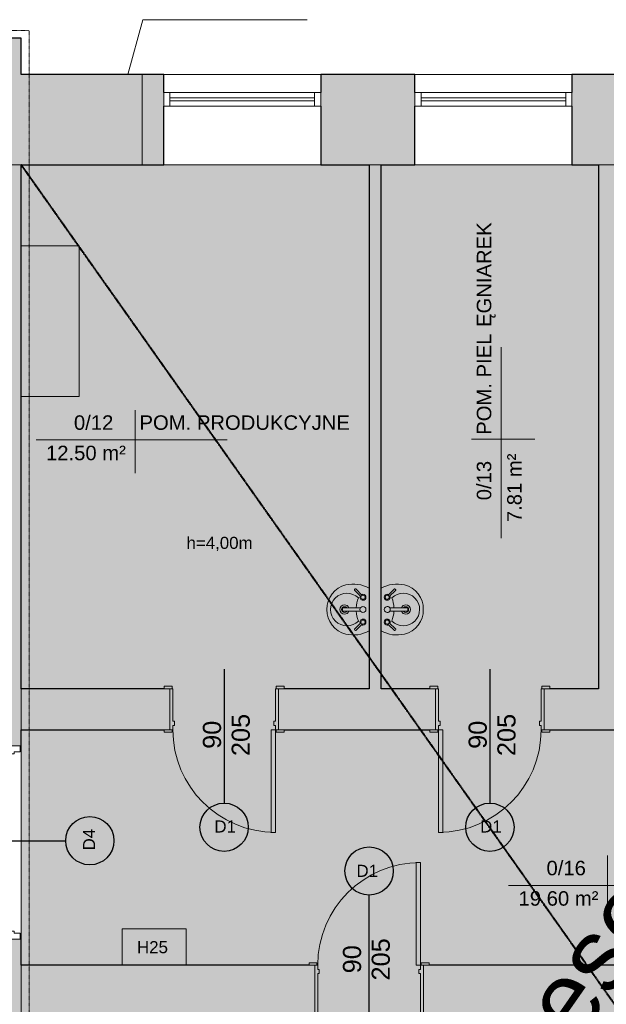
# Model space of a CAD drawing. Header units: inches. Extents: x -112469 to 885939, y -131046 to 286269.
# Tile 28 of 138: x -85705 to -80849, y -39035 to -30878. Entities that reach past the tile are written whole.
import ezdxf

# ---------------------------------------------------------------- set-up
doc = ezdxf.new("R2010")
doc.units = ezdxf.units.IN
doc.header["$MEASUREMENT"] = 0
doc.linetypes.add('Aligning Line 1_8_', pattern=[0.635, 0.3175, -0.3175])
for name, color, linetype, lineweight in [('A-AREA-IDEN', 251, 'Continuous', 9), ('A-DETL', 251, 'Continuous', 9), ('A-DETL-GENF', 254, 'Continuous', 9), ('A-DETL-MEDM', 251, 'Continuous', 25), ('A-DETL-THIN', 251, 'Continuous', 9), ('A-DOOR', 251, 'Continuous', 9), ('A-DOOR-FRAM', 251, 'Continuous', 18), ('A-FLOR', 251, 'Continuous', 9), ('A-GLAZ', 251, 'Continuous', 9), ('A-WALL', 251, 'Continuous', 9), ('A-WALL-PATT', 254, 'Continuous', 25), ('G-ANNO-TEXT', 251, 'Continuous', 9), ('I-WALL', 251, 'Continuous', 9), ('P-SANR-FIXT', 251, 'Continuous', 9)]:
    doc.layers.add(name, color=color, linetype=linetype, lineweight=lineweight)
doc.styles.add('Arial', font='arial.ttf', dxfattribs={"height": 25})
doc.styles.add('Arial_1', font='arial.ttf', dxfattribs={"height": 12})
doc.styles.add('Arial_3', font='arial.ttf', dxfattribs={"height": 15})
doc.styles.add('Arial_5', font='arial.ttf', dxfattribs={"height": 20})

# ---------------------------------------------------------------- blocks, each defined once
blk = doc.blocks.new('Drzwi-wewnętrzne-jednoskrzydłowe-dwupanelowe-drewniane - 900 x 2100mm-321364-3_Poziom parteru')
at = {"layer": 'A-DOOR', "lineweight": 18}
for p, q in [((42.5, 111.1825), (39, 111.1825)), ((39, 111.1825), (39, 26.1825)), ((42.5, 26.1825), (42.5, 111.1825)), ((39, 26.1825), (42.5, 26.1825))]:
    blk.add_line(p, q, dxfattribs=at)
at = {"layer": 'A-DOOR'}
for p, q in [((-43.135, 28.1825), (-49.635, 28.1825)), ((-49.635, 28.1825), (-49.635, 26.1825)), ((-49.635, 26.1825), (-43.135, 26.1825)), ((-43.135, 26.1825), (-43.135, 28.1825)), ((49.635, 28.1825), (43.135, 28.1825)), ((43.135, 28.1825), (43.135, 26.1825)), ((43.135, 26.1825), (49.635, 26.1825)), ((49.635, 26.1825), (49.635, 28.1825)), ((-43.135, -26.8175), (-49.635, -26.8175)), ((-49.635, -26.8175), (-49.635, -28.8175)), ((-49.635, -28.8175), (-43.135, -28.8175)), ((-43.135, -28.8175), (-43.135, -26.8175)), ((49.635, -26.8175), (43.135, -26.8175)), ((43.135, -26.8175), (43.135, -28.8175)), ((43.135, -28.8175), (49.635, -28.8175)), ((49.635, -28.8175), (49.635, -26.8175))]:
    blk.add_line(p, q, dxfattribs=at)
blk.add_arc((42.5, 26.1825), 85, 90, 180, dxfattribs=at)
at = {"layer": 'A-DOOR-FRAM'}
for p, q in [((-42.5, 26.1825), (-45, 26.1825)), ((-45, 26.1825), (-45, -26.8175)), ((-42.5, 22.6825), (-42.5, 26.1825)), ((42.5, 26.1825), (42.5, 22.6825)), ((45, 26.1825), (42.5, 26.1825)), ((45, -26.8175), (45, 26.1825)), ((-41.23, 22.6825), (-42.5, 22.6825)), ((-42.5, -26.8175), (-42.5, 19.19)), ((-42.5, 19.19), (-41.23, 19.19)), ((-41.23, 19.19), (-41.23, 22.6825)), ((42.5, 22.6825), (41.23, 22.6825)), ((41.23, 22.6825), (41.23, 19.19)), ((41.23, 19.19), (42.5, 19.19)), ((42.5, 19.19), (42.5, -26.8175)), ((-45, -26.8175), (-42.5, -26.8175)), ((42.5, -26.8175), (45, -26.8175))]:
    blk.add_line(p, q, dxfattribs=at)
blk = doc.blocks.new('Drzwi-wewnętrzne-jednoskrzydłowe-dwupanelowe-drewniane - 900 x 2100mm-321421-3_Poziom parteru')
at = {"layer": 'A-DOOR'}
for p, q in [((-49.635, 19.3175), (-43.135, 19.3175)), ((-49.635, 17.3175), (-49.635, 19.3175)), ((-43.135, 17.3175), (-49.635, 17.3175)), ((-43.135, 19.3175), (-43.135, 17.3175)), ((43.135, 19.3175), (49.635, 19.3175)), ((43.135, 17.3175), (43.135, 19.3175)), ((49.635, 17.3175), (43.135, 17.3175)), ((49.635, 19.3175), (49.635, 17.3175)), ((-49.635, -16.6825), (-43.135, -16.6825)), ((-49.635, -18.6825), (-49.635, -16.6825)), ((-43.135, -18.6825), (-49.635, -18.6825)), ((-43.135, -16.6825), (-43.135, -18.6825)), ((43.135, -16.6825), (49.635, -16.6825)), ((43.135, -18.6825), (43.135, -16.6825)), ((49.635, -18.6825), (43.135, -18.6825)), ((49.635, -16.6825), (49.635, -18.6825))]:
    blk.add_line(p, q, dxfattribs=at)
at = {"layer": 'A-DOOR', "lineweight": 18}
for p, q in [((39, -16.6825), (42.5, -16.6825)), ((39, -101.6825), (39, -16.6825)), ((42.5, -16.6825), (42.5, -101.6825)), ((42.5, -101.6825), (39, -101.6825))]:
    blk.add_line(p, q, dxfattribs=at)
at = {"layer": 'A-DOOR'}
blk.add_arc((42.5, -16.6825), 85, 180, 270, dxfattribs=at)
at = {"layer": 'A-DOOR-FRAM'}
for p, q in [((-45, 17.3175), (-42.5, 17.3175)), ((-45, -16.6825), (-45, 17.3175)), ((-42.5, 17.3175), (-42.5, -9.69)), ((42.5, 17.3175), (45, 17.3175)), ((42.5, -9.69), (42.5, 17.3175)), ((45, 17.3175), (45, -16.6825)), ((-42.5, -9.69), (-41.23, -9.69)), ((-42.5, -13.1825), (-42.5, -16.6825)), ((-41.23, -13.1825), (-42.5, -13.1825)), ((-41.23, -9.69), (-41.23, -13.1825)), ((41.23, -9.69), (42.5, -9.69)), ((41.23, -13.1825), (41.23, -9.69)), ((42.5, -13.1825), (41.23, -13.1825)), ((42.5, -16.6825), (42.5, -13.1825)), ((-42.5, -16.6825), (-45, -16.6825)), ((45, -16.6825), (42.5, -16.6825))]:
    blk.add_line(p, q, dxfattribs=at)
blk = doc.blocks.new('Aluminum_1 szybowe - Okno 130_265 p_85-398001-3_Poziom parteru')
at = {"layer": 'A-GLAZ', "lineweight": 18}
for p, q in [((-137.16, -13.73), (-132.08, -13.73)), ((-137.16, -25.16), (-137.16, -13.73)), ((-132.08, -13.73), (-132.08, -25.16)), ((-12.24, -13.73), (-7.16, -13.73)), ((-12.24, -25.16), (-12.24, -13.73)), ((-7.16, -13.73), (-7.16, -25.16)), ((-132.08, -18.17), (-12.24, -18.17)), ((-132.08, -20.71), (-132.08, -18.17)), ((-12.24, -20.71), (-132.08, -20.71)), ((-12.24, -18.17), (-12.24, -20.71)), ((-132.08, -25.16), (-137.16, -25.16)), ((-7.16, -25.16), (-12.24, -25.16))]:
    blk.add_line(p, q, dxfattribs=at)
at = {"layer": 'A-GLAZ'}
for p, q in [((-12.24, -13.73), (-132.08, -13.73)), ((-132.08, -25.16), (-12.24, -25.16))]:
    blk.add_line(p, q, dxfattribs=at)
blk = doc.blocks.new('Aluminum_1 szybowe - Okno 130_265 p_85-397814-3_Poziom parteru')
at = {"layer": 'A-GLAZ', "lineweight": 18}
for p, q in [((-132.08, 25.16), (-137.16, 25.16)), ((-137.16, 25.16), (-137.16, 13.73)), ((-132.08, 13.73), (-132.08, 25.16)), ((-7.16, 25.16), (-12.24, 25.16)), ((-12.24, 25.16), (-12.24, 13.73)), ((-7.16, 13.73), (-7.16, 25.16)), ((-12.24, 20.71), (-132.08, 20.71)), ((-132.08, 20.71), (-132.08, 18.17)), ((-132.08, 18.17), (-12.24, 18.17)), ((-12.24, 18.17), (-12.24, 20.71)), ((-137.16, 13.73), (-132.08, 13.73)), ((-12.24, 13.73), (-7.16, 13.73))]:
    blk.add_line(p, q, dxfattribs=at)
at = {"layer": 'A-GLAZ'}
for p, q in [((-132.08, 25.16), (-12.24, 25.16)), ((-12.24, 13.73), (-132.08, 13.73))]:
    blk.add_line(p, q, dxfattribs=at)
blk = doc.blocks.new('Drzwi-wewnętrzne-jednoskrzydłowe-dwupanelowe-drewniane - 900 x 2100mm-310184-3_Poziom parteru')
at = {"layer": 'A-DOOR', "lineweight": 18}
for p, q in [((42.5, 101.6825), (39, 101.6825)), ((39, 101.6825), (39, 16.6825)), ((42.5, 16.6825), (42.5, 101.6825)), ((39, 16.6825), (42.5, 16.6825))]:
    blk.add_line(p, q, dxfattribs=at)
at = {"layer": 'A-DOOR'}
for p, q in [((-43.135, 18.6825), (-49.635, 18.6825)), ((-49.635, 18.6825), (-49.635, 16.6825)), ((-49.635, 16.6825), (-43.135, 16.6825)), ((-43.135, 16.6825), (-43.135, 18.6825)), ((49.635, 18.6825), (43.135, 18.6825)), ((43.135, 18.6825), (43.135, 16.6825)), ((43.135, 16.6825), (49.635, 16.6825)), ((49.635, 16.6825), (49.635, 18.6825)), ((-43.135, -17.3175), (-49.635, -17.3175)), ((-49.635, -17.3175), (-49.635, -19.3175)), ((-49.635, -19.3175), (-43.135, -19.3175)), ((-43.135, -19.3175), (-43.135, -17.3175)), ((49.635, -17.3175), (43.135, -17.3175)), ((43.135, -17.3175), (43.135, -19.3175)), ((43.135, -19.3175), (49.635, -19.3175)), ((49.635, -19.3175), (49.635, -17.3175))]:
    blk.add_line(p, q, dxfattribs=at)
blk.add_arc((42.5, 16.6825), 85, 90, 180, dxfattribs=at)
at = {"layer": 'A-DOOR-FRAM'}
for p, q in [((-42.5, 16.6825), (-45, 16.6825)), ((-45, 16.6825), (-45, -17.3175)), ((-42.5, 13.1825), (-42.5, 16.6825)), ((42.5, 16.6825), (42.5, 13.1825)), ((45, 16.6825), (42.5, 16.6825)), ((45, -17.3175), (45, 16.6825)), ((-41.23, 13.1825), (-42.5, 13.1825)), ((-42.5, -17.3175), (-42.5, 9.69)), ((-42.5, 9.69), (-41.23, 9.69)), ((-41.23, 9.69), (-41.23, 13.1825)), ((42.5, 13.1825), (41.23, 13.1825)), ((41.23, 13.1825), (41.23, 9.69)), ((41.23, 9.69), (42.5, 9.69)), ((42.5, 9.69), (42.5, -17.3175)), ((-45, -17.3175), (-42.5, -17.3175)), ((42.5, -17.3175), (45, -17.3175))]:
    blk.add_line(p, q, dxfattribs=at)
blk = doc.blocks.new('Lavabo mural - 05 - 440mm x 350mm-346807-3_Poziom parteru')
at = {"layer": 'P-SANR-FIXT'}
for p, q in [((-17.19, -11.05), (-11.74, -5.6)), ((-16.1, -12.14), (-10.65, -6.69)), ((-1.5, -21.49), (-1.5, -7.07)), ((1.5, -21.49), (1.5, -7.07)), ((16.41, -12.14), (10.96, -6.69)), ((17.5, -11.05), (12.05, -5.6))]:
    blk.add_line(p, q, dxfattribs=at)
for centre, radius, start, end in [((5.33, -13.08), 26.44, 150.36495, 193.63505), ((-5.33, -13.08), 26.44, 346.36495, 29.63505), ((-10.13, -5.07), 2.5, 0, 180), ((-10.13, -5.07), 2.5, 180, 207.05328), ((-10.13, -5.07), 1.7, 360, 180), ((-10.13, -5.07), 1.7, 180, 198.05956), ((-10.13, -5.07), 1.7, 198.05956, 360), ((-10.13, -5.07), 2.5, 242.94672, 0), ((0, -5.07), 2.5, 0, 180), ((0, -5.07), 2.5, 180, 0), ((10.43, -5.07), 2.5, 360, 180), ((10.43, -5.07), 2.5, 180, 297.05328), ((10.43, -5.07), 1.7, 0, 180), ((10.43, -5.07), 1.7, 180, 0), ((10.43, -5.07), 2.5, 332.94672, 360), ((0, -18.36), 13.5, 135.46291, 45.05561), ((-0.16, 16.03), 26.66, 249.19864, 267.10928), ((-0.16, 16.03), 26.66, 273.5606, 291.31988), ((-0.59, -14.51), 20.35, 193.63505, 271.65578), ((0, -20.36), 3.86, 112.88275, 180), ((0, -20.36), 3.86, 180, 360), ((0, -20.36), 2.35, 129.68263, 180), ((0, -20.36), 2.35, 180, 360), ((0.59, -14.51), 20.35, 268.34422, 346.36495), ((0, -20.36), 3.86, 360, 67.11782), ((0, -20.36), 2.35, 360, 50.3185)]:
    blk.add_arc(centre, radius, start, end, dxfattribs=at)
for centre, major_axis, ratio, start_param, end_param in [((-16.65, -11.59), (-0.545, 0.545), 0.274309, 0, 3.141593), ((16.95, -11.59), (0.545, 0.545), 0.274309, 3.141593, 6.283185), ((0, -21.49), (-1.5, 0), 0.428525, 0, 3.141593)]:
    blk.add_ellipse(centre, major_axis=major_axis, ratio=ratio, start_param=start_param, end_param=end_param, dxfattribs=at)
blk = doc.blocks.new('Lavabo mural - 05 - 440mm x 350mm-517752-3_Poziom parteru')
at = {"layer": 'P-SANR-FIXT'}
for p, q in [((-1.5, 21.49), (-1.5, 7.07)), ((1.5, 21.49), (1.5, 7.07)), ((-17.19, 11.05), (-11.74, 5.6)), ((-16.1, 12.14), (-10.65, 6.69)), ((16.41, 12.14), (10.96, 6.69)), ((17.5, 11.05), (12.05, 5.6))]:
    blk.add_line(p, q, dxfattribs=at)
for centre, radius, start, end in [((-0.59, 14.51), 20.35, 88.34422, 166.36495), ((0.59, 14.51), 20.35, 13.63505, 91.65578), ((0, 18.36), 13.5, 314.94439, 224.53709), ((5.33, 13.08), 26.44, 166.36495, 209.63505), ((0, 20.36), 3.86, 0, 180), ((0, 20.36), 3.86, 180, 247.11725), ((0, 20.36), 2.35, 0, 180), ((0, 20.36), 2.35, 180, 230.31737), ((0, 20.36), 2.35, 309.6815, 0), ((0, 20.36), 3.86, 292.88218, 0), ((-5.33, 13.08), 26.44, 330.36495, 13.63505), ((-0.16, -16.03), 26.66, 92.89072, 110.80136), ((-0.16, -16.03), 26.66, 68.68012, 86.4394), ((-10.13, 5.07), 2.5, 152.94672, 180), ((-10.13, 5.07), 2.5, 180, 360), ((-10.13, 5.07), 1.7, 161.94044, 180), ((-10.13, 5.07), 1.7, 180, 0), ((-10.13, 5.07), 1.7, 0, 161.94044), ((-10.13, 5.07), 2.5, 360, 117.05328), ((0, 5.07), 2.5, 360, 180), ((0, 5.07), 2.5, 180, 360), ((10.43, 5.07), 2.5, 62.94672, 180), ((10.43, 5.07), 2.5, 180, 0), ((10.43, 5.07), 1.7, 360, 180), ((10.43, 5.07), 1.7, 180, 360), ((10.43, 5.07), 2.5, 0, 27.05328)]:
    blk.add_arc(centre, radius, start, end, dxfattribs=at)
for centre, major_axis, ratio, start_param, end_param in [((0, 21.49), (1.5, 0), 0.428525, 0, 3.141593), ((-16.65, 11.59), (0.545, 0.545), 0.274309, 0, 3.141593), ((16.95, 11.59), (-0.545, 0.545), 0.274309, 3.141593, 6.283185)]:
    blk.add_ellipse(centre, major_axis=major_axis, ratio=ratio, start_param=start_param, end_param=end_param, dxfattribs=at)
blk = doc.blocks.new('Drzwi-korytarz-niesymetryczne-wpuszczane - 1500 x 2000mm-661120-3_Poziom parteru')
at = {"layer": 'A-DOOR', "lineweight": 18}
for p, q in [((-75, -6.365), (-75, 83.635)), ((-75, 83.635), (-70.5, 83.635)), ((-70.5, 83.635), (-70.5, -6.365)), ((75, 53.635), (70.5, 53.635)), ((70.5, 53.635), (70.5, -6.365)), ((75, -6.365), (75, 53.635)), ((-70.5, -6.365), (-75, -6.365)), ((70.5, -6.365), (75, -6.365))]:
    blk.add_line(p, q, dxfattribs=at)
at = {"layer": 'A-DOOR'}
for centre, radius, start, end in [((-75, -6.365), 90, 0, 90), ((75, -6.365), 60, 90, 180)]:
    blk.add_arc(centre, radius, start, end, dxfattribs=at)
at = {"layer": 'A-DOOR-FRAM'}
for p, q in [((-75, -6.365), (-80, -6.365)), ((-80, -6.365), (-80, -21.365)), ((-75, -11.34125), (-75, -6.365)), ((75, -6.365), (75, -11.34125)), ((80, -6.365), (75, -6.365)), ((80, -21.365), (80, -6.365)), ((-73.4125, -11.34125), (-75, -11.34125)), ((-73.4125, -16.44375), (-73.4125, -11.34125)), ((75, -11.34125), (73.4125, -11.34125)), ((73.4125, -11.34125), (73.4125, -16.44375)), ((-80, -21.365), (-75, -21.365)), ((-75, -21.365), (-75, -16.44375)), ((-75, -16.44375), (-73.4125, -16.44375)), ((73.4125, -16.44375), (75, -16.44375)), ((75, -16.44375), (75, -21.365)), ((75, -21.365), (80, -21.365))]:
    blk.add_line(p, q, dxfattribs=at)
blk = doc.blocks.new('Etyk_pom_1_mala - Etyk_pom_1_mala-219433-3_Poziom parteru')
at = {"layer": 'A-AREA-IDEN'}
for p, q in [((-0.0958, 0.1444), (-0.0958, -0.3781)), ((-0.9154, -0.1015), (0.6661, -0.1015))]:
    blk.add_line(p, q, dxfattribs=at)
blk = doc.blocks.new('rozbicie')
at = {"layer": 'A-DETL-GENF', "true_color": 0xe5e5e5}
blk.add_hatch(color=254, dxfattribs=at).paths.add_polyline_path([(-14345.91, -15634.6), (-14345.91, -8566.85), (-15895.91, -8566.85), (-15895.91, -8036.85), (-11895.91, -8036.85), (-11895.91, -8566.85), (-13945.91, -8566.85), (-13945.91, -15634.6), (-9175.91, -15634.6), (-9175.91, -8566.85), (-10995.91, -8566.85), (-10995.91, -8036.85), (-9175.91, -8036.85), (-9175.91, -6086.85), (-10455.91, -6086.85), (-10455.91, -5746.85), (-9175.91, -5746.85), (-9175.91, -4606.85), (-10497.26, -4606.85), (-10497.26, -4546.85), (-10305.91, -4546.85), (-10305.91, -4563.2), (-10285.91, -4563.2), (-10285.91, -4516.85), (-10225.91, -4516.85), (-10225.91, -4563.2), (-10205.91, -4563.2), (-10205.91, -4546.85), (-9175.91, -4546.85), (-9175.91, -3636.85), (-10205.91, -3636.85), (-10205.91, -3620.5), (-10225.91, -3620.5), (-10225.91, -3666.85), (-10285.91, -3666.85), (-10285.91, -3556.85), (-10225.91, -3556.85), (-10225.91, -3603.2), (-10205.91, -3603.2), (-10205.91, -3576.85), (-9175.91, -3576.85), (-9175.91, -2626.85), (-10225.91, -2626.85), (-10225.91, -2706.85), (-10285.91, -2706.85), (-10285.91, -2626.85), (-10485.91, -2626.85), (-10485.91, -2386.85), (-10595.91, -2386.85), (-10595.91, -2326.85), (-10425.91, -2326.85), (-10425.91, -2566.85), (-9175.91, -2566.85), (-9175.91, -1406.85), (-11505.91, -1406.85), (-11505.91, -2326.85), (-11445.91, -2326.85), (-11445.91, -2386.85), (-11505.91, -2386.85), (-11505.91, -4546.85), (-11347.26, -4546.85), (-11347.26, -4606.85), (-11505.91, -4606.85), (-11505.91, -5746.85), (-11455.91, -5746.85), (-11455.91, -6086.85), (-11605.91, -6086.85), (-11605.91, -5746.85), (-11559.56, -5746.85), (-11559.56, -5726.85), (-11565.91, -5726.85), (-11565.91, -4606.85), (-11724.56, -4606.85), (-11724.56, -4546.85), (-11565.91, -4546.85), (-11565.91, -2386.85), (-11625.91, -2386.85), (-11625.91, -2326.85), (-11565.91, -2326.85), (-11565.91, -1406.85), (-13945.91, -1406.85), (-13945.91, -2566.85), (-12645.91, -2566.85), (-12645.91, -2326.85), (-12475.91, -2326.85), (-12475.91, -2386.85), (-12585.91, -2386.85), (-12585.91, -2626.85), (-12785.91, -2626.85), (-12785.91, -2706.85), (-12845.91, -2706.85), (-12845.91, -2626.85), (-13945.91, -2626.85), (-13945.91, -3576.85), (-12865.91, -3576.85), (-12865.91, -3603.2), (-12845.91, -3603.2), (-12845.91, -3556.85), (-12785.91, -3556.85), (-12785.91, -3666.85), (-12845.91, -3666.85), (-12845.91, -3620.5), (-12865.91, -3620.5), (-12865.91, -3636.85), (-13945.91, -3636.85), (-13945.91, -4546.85), (-12865.91, -4547.94), (-12865.91, -4563.2), (-12845.91, -4563.2), (-12845.91, -4516.85), (-12785.91, -4516.85), (-12785.91, -4563.2), (-12765.91, -4563.2), (-12765.91, -4546.85), (-12574.56, -4546.85), (-12574.56, -4606.85), (-13945.91, -4606.85), (-13945.91, -5746.85), (-12605.91, -5746.85), (-12605.91, -6086.85), (-14895.91, -6086.85), (-14895.91, -5746.85), (-14445.91, -5746.85), (-14445.91, -1406.85), (-16245.91, -1406.85), (-16245.91, -5746.85), (-15795.91, -5746.85), (-15795.91, -6086.85), (-17095.91, -6086.85), (-17095.91, -5746.85), (-16345.91, -5746.85), (-16345.91, -1406.85), (-19225.91, -1406.85), (-19225.91, -5746.85), (-17995.91, -5746.85), (-17995.91, -6086.85), (-19225.91, -6086.85), (-19225.91, -8036.85), (-16795.91, -8036.85), (-16795.91, -8566.85), (-19225.91, -8566.85), (-19225.91, -15634.6), (-14841.31, -15634.6)])
at = {"layer": 'A-WALL-PATT', "lineweight": 9}
blk.add_hatch(color=251, dxfattribs=at).paths.add_polyline_path([(-19649.77, -1406.85), (-18225.91, -1406.85), (-18225.91, -656.85), (-19225.91, -656.85), (-19225.91, -356.85), (-20225.91, -356.85), (-20225.91, -1036.85), (-19685.91, -1036.85), (-19685.91, -1406.85)])
h = blk.add_hatch(color=251, dxfattribs=at)
h.paths.add_polyline_path([(-8425.91, -1406.85), (-8425.91, -656.85), (-9825.91, -656.85), (-9825.91, -1406.85), (-9175.91, -1406.85)])
h.paths.add_polyline_path([(-11565.91, -1406.85), (-11125.91, -1406.85), (-11125.91, -656.85), (-11695.91, -656.85), (-11695.91, -1406.85), (-11601.95, -1406.85)])
h.paths.add_polyline_path([(-12995.91, -1406.85), (-12995.91, -656.85), (-14665.91, -656.85), (-14665.91, -1406.85), (-13362.39, -1406.85)])
h.paths.add_polyline_path([(-16345.91, -1406.85), (-15965.91, -1406.85), (-15965.91, -656.85), (-16745.91, -656.85), (-16745.91, -1406.85)])
h.paths.add_polyline_path([(-18225.91, -1406.85), (-18045.91, -1406.85), (-18045.91, -656.85), (-18225.91, -656.85), (-18225.91, -1223.05)])
h = blk.add_hatch(color=251, dxfattribs=at)
h.paths.add_polyline_path([(-19385.91, -16384.6), (-19225.91, -16384.6), (-19225.91, -7820.73), (-19685.91, -7820.73), (-19685.91, -16384.6), (-19523.94, -16384.6)])
h.paths.add_polyline_path([(-19285.12, -6220.73), (-19225.91, -6220.73), (-19225.91, -1406.85), (-19685.91, -1406.85), (-19685.91, -6220.73), (-19336.14, -6220.73)])
h = blk.add_hatch(color=251, dxfattribs=at)
h.paths.add_polyline_path([(-14345.91, -15634.6), (-13945.91, -15634.6), (-13945.91, -8566.85), (-11895.91, -8566.85), (-11895.91, -8036.85), (-15895.91, -8036.85), (-15895.91, -8566.85), (-14345.91, -8566.85), (-14345.91, -14326.31)])
h.paths.add_polyline_path([(-18643.72, -8566.85), (-16795.91, -8566.85), (-16795.91, -8036.85), (-19225.91, -8036.85), (-19225.91, -8566.85)])
h.paths.add_polyline_path([(-9841.51, -8566.85), (-9175.91, -8566.85), (-9175.91, -8036.85), (-10995.91, -8036.85), (-10995.91, -8566.85), (-10455.91, -8566.85)])
h.paths.add_polyline_path([(-9841.51, -6086.85), (-9175.91, -6086.85), (-9175.91, -5746.85), (-10455.91, -5746.85), (-10455.91, -6086.85), (-10409.56, -6086.85)])
h.paths.add_polyline_path([(-11605.91, -6086.85), (-11455.91, -6086.85), (-11455.91, -5746.85), (-11505.91, -5746.85), (-11505.91, -4606.85), (-11347.26, -4606.85), (-11347.26, -4546.85), (-11505.91, -4546.85), (-11505.91, -2386.85), (-11445.91, -2386.85), (-11445.91, -2326.85), (-11505.91, -2326.85), (-11505.91, -1406.85), (-11565.91, -1406.85), (-11565.91, -2326.85), (-11625.91, -2326.85), (-11625.91, -2386.85), (-11565.91, -2386.85), (-11565.91, -4546.85), (-11724.56, -4546.85), (-11724.56, -4606.85), (-11565.91, -4606.85), (-11564.85, -5726.85), (-11559.56, -5726.85), (-11559.56, -5746.85), (-11605.91, -5746.85), (-11605.91, -6051.85)])
h.paths.add_polyline_path([(-13945.91, -6086.85), (-12605.91, -6086.85), (-12605.91, -5746.85), (-13945.91, -5746.85), (-13945.91, -4606.85), (-12574.56, -4606.85), (-12574.56, -4546.85), (-12765.91, -4546.85), (-12765.91, -4563.2), (-12785.91, -4563.2), (-12785.91, -4516.85), (-12845.91, -4516.85), (-12845.91, -4563.2), (-12865.91, -4563.2), (-12865.91, -4546.85), (-13945.91, -4546.85), (-13945.91, -3636.85), (-12865.91, -3636.85), (-12865.91, -3620.5), (-12845.91, -3620.5), (-12845.91, -3666.85), (-12785.91, -3666.85), (-12785.91, -3556.85), (-12845.91, -3556.85), (-12845.91, -3603.2), (-12865.91, -3603.2), (-12865.91, -3576.85), (-13945.91, -3576.85), (-13945.91, -2626.85), (-12845.91, -2626.85), (-12845.91, -2706.85), (-12785.91, -2706.85), (-12785.91, -2626.85), (-12585.91, -2626.85), (-12585.91, -2386.85), (-12475.91, -2386.85), (-12475.91, -2326.85), (-12645.91, -2326.85), (-12645.91, -2566.85), (-13945.91, -2566.85), (-13945.91, -1406.85), (-14445.91, -1406.85), (-14445.91, -5746.85), (-14895.91, -5746.85), (-14895.91, -6086.85), (-14445.91, -6086.85)])
h.paths.add_polyline_path([(-16003.05, -6086.85), (-15795.91, -6086.85), (-15795.91, -5746.85), (-16245.91, -5746.85), (-16245.91, -1406.85), (-16345.91, -1406.85), (-16345.91, -5746.85), (-17095.91, -5746.85), (-17095.91, -6086.85), (-16883.27, -6086.85)])
h.paths.add_polyline_path([(-19225.91, -6086.85), (-17995.91, -6086.64), (-17995.91, -5746.85), (-19225.91, -5746.85)])
h.paths.add_polyline_path([(-9841.51, -4606.85), (-9175.91, -4606.85), (-9175.91, -4546.85), (-10205.91, -4548), (-10205.91, -4563.2), (-10225.91, -4563.2), (-10225.91, -4516.85), (-10285.91, -4516.85), (-10285.91, -4563.2), (-10305.91, -4563.2), (-10305.91, -4546.85), (-10497.26, -4546.85), (-10497.26, -4606.85), (-10119.68, -4606.85)])
h.paths.add_polyline_path([(-10225.91, -3666.85), (-10225.91, -3620.5), (-10205.91, -3620.5), (-10205.91, -3636.85), (-9175.91, -3636.85), (-9175.91, -3576.85), (-10205.91, -3576.85), (-10205.91, -3603.2), (-10225.91, -3603.2), (-10225.91, -3556.85), (-10285.91, -3556.85), (-10285.91, -3666.85), (-10250.91, -3666.85)])
h.paths.add_polyline_path([(-10250.91, -2706.85), (-10225.91, -2706.85), (-10225.91, -2626.85), (-9175.91, -2626.85), (-9175.91, -2566.85), (-10425.91, -2566.85), (-10425.91, -2326.85), (-10595.91, -2326.85), (-10595.91, -2386.85), (-10485.91, -2386.85), (-10485.91, -2626.85), (-10285.91, -2626.85), (-10285.91, -2706.85)])
at = {"layer": 'A-DETL', "color": 251}
for p, q in [((-18219.59, -203.99), (-18344.57, -656.85)), ((-16859.59, -203.99), (-18219.59, -203.99))]:
    blk.add_line(p, q, dxfattribs=at)
at = {"layer": 'A-DETL', "color": 251, "linetype": 'Aligning Line 1_8_', "lineweight": 18}
for p, q in [((-23085.91, -293.92), (-19161.47, -293.92)), ((-19161.47, -293.92), (-19161.47, -16264.6)), ((-18225.91, -656.85), (-18225.91, -1406.85))]:
    blk.add_line(p, q, dxfattribs=at)
at = {"layer": 'A-DETL', "color": 251, "linetype": 'Aligning Line 1_8_', "lineweight": 50}
blk.add_line((-19225.91, -1406.85), (-9175.91, -15634.6), dxfattribs=at)
at = {"layer": 'A-DETL-MEDM', "color": 251}
for p, q in [((-17545.91, -5584.53), (-17545.91, -6694.53)), ((-15345.91, -5584.53), (-15345.91, -6694.53)), ((-19967.95, -7006.15), (-18857.95, -7006.15)), ((-16345.91, -8566.85), (-16345.91, -7456.85))]:
    blk.add_line(p, q, dxfattribs=at)
for centre in [(-17545.91, -6894.53), (-15345.91, -6894.53), (-18657.95, -7006.15), (-16345.91, -7256.85)]:
    blk.add_circle(centre, 200, dxfattribs=at)
at = {"layer": 'A-DETL-THIN', "color": 251}
for p, q in [((-19225.91, -356.85), (-20225.91, -356.85)), ((-19225.91, -656.85), (-19225.91, -356.85)), ((-18225.91, -656.85), (-19225.91, -656.85)), ((-18225.91, -1406.85), (-18225.91, -656.85)), ((-19685.91, -1406.85), (-18225.91, -1406.85)), ((-9175.91, -1406.85), (-19225.91, -1406.85)), ((-19225.91, -1406.85), (-19225.91, -15634.6)), ((-18389.26, -7736.85), (-17860.7, -7736.85)), ((-18389.26, -8036.85), (-18389.26, -7736.85)), ((-17860.7, -7736.85), (-17860.7, -8036.85)), ((-17860.7, -8036.85), (-18389.26, -8036.85))]:
    blk.add_line(p, q, dxfattribs=at)
at = {"layer": 'A-FLOR', "color": 251}
for p, q in [((-19225.91, -2076.85), (-18745.91, -2076.85)), ((-18745.91, -2076.85), (-18745.91, -3326.85)), ((-18745.91, -3326.85), (-19225.91, -3326.85))]:
    blk.add_line(p, q, dxfattribs=at)
at = {"layer": 'A-WALL', "color": 251, "lineweight": 25}
for p, q in [((-19225.91, -356.85), (-25695.91, -356.85)), ((-19225.91, -656.85), (-19225.91, -356.85)), ((-18045.91, -656.85), (-19225.91, -656.85)), ((-18045.91, -806.85), (-18045.91, -656.85)), ((-15965.91, -656.85), (-16745.91, -656.85)), ((-16745.91, -656.85), (-16745.91, -806.85)), ((-15965.91, -806.85), (-15965.91, -656.85)), ((-12995.91, -656.85), (-14665.91, -656.85)), ((-14665.91, -656.85), (-14665.91, -806.85)), ((-18045.91, -1406.85), (-18045.91, -921.15)), ((-16745.91, -921.15), (-16745.91, -1406.85)), ((-15965.91, -1406.85), (-15965.91, -921.15)), ((-14665.91, -921.15), (-14665.91, -1406.85)), ((-19225.91, -5746.85), (-19225.91, -1406.85)), ((-19225.91, -1406.85), (-18045.91, -1406.85)), ((-16745.91, -1406.85), (-16345.91, -1406.85)), ((-16345.91, -1406.85), (-16345.91, -5746.85)), ((-16245.91, -1406.85), (-15965.91, -1406.85)), ((-16245.91, -5746.85), (-16245.91, -1406.85)), ((-14665.91, -1406.85), (-14445.91, -1406.85)), ((-14445.91, -1406.85), (-14445.91, -5746.85)), ((-18042.26, -5746.85), (-19225.91, -5746.85)), ((-16345.91, -5746.85), (-17049.56, -5746.85)), ((-15842.26, -5746.85), (-16245.91, -5746.85)), ((-14445.91, -5746.85), (-14849.56, -5746.85)), ((-19225.91, -6220.73), (-19225.91, -6086.85)), ((-19225.91, -6086.85), (-18042.26, -6086.85)), ((-17049.56, -6086.85), (-15842.26, -6086.85)), ((-14849.56, -6086.85), (-12652.26, -6086.85)), ((-19235.91, -6220.73), (-19225.91, -6220.73)), ((-19225.91, -7820.73), (-19235.91, -7820.73)), ((-19225.91, -8036.85), (-19225.91, -7820.73))]:
    blk.add_line(p, q, dxfattribs=at)
at = {"layer": 'A-WALL', "color": 251}
for p, q in [((-18045.91, -656.85), (-16745.91, -656.85)), ((-15965.91, -656.85), (-14665.91, -656.85)), ((-16745.91, -1406.85), (-18045.91, -1406.85)), ((-14665.91, -1406.85), (-15965.91, -1406.85))]:
    blk.add_line(p, q, dxfattribs=at)
at = {"layer": 'I-WALL', "color": 251, "lineweight": 25}
for p, q in [((-16842.26, -8036.85), (-19225.91, -8036.85)), ((-11942.26, -8036.85), (-15849.56, -8036.85))]:
    blk.add_line(p, q, dxfattribs=at)
at = {"layer": 'A-AREA-IDEN', "color": 251, "xscale": 999.9999999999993, "yscale": 999.9999999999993, "zscale": 999.9999999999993, "rotation": 89.99999999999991}
blk.add_blockref('Etyk_pom_1_mala - Etyk_pom_1_mala-219433-3_Poziom parteru', (-15352.41, -3583.66), dxfattribs=at)
at = {"layer": 'A-AREA-IDEN', "color": 251, "xscale": 999.9999999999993, "yscale": 999.9999999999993, "zscale": 999.9999999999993}
for p in [(-18187.73, -3583.66), (-14275.08, -7274.27)]:
    blk.add_blockref('Etyk_pom_1_mala - Etyk_pom_1_mala-219433-3_Poziom parteru', p, dxfattribs=at)
at = {"layer": 'A-DOOR', "color": 251, "xscale": 10, "yscale": 10, "zscale": 10}
for name, p in [('Drzwi-wewnętrzne-jednoskrzydłowe-dwupanelowe-drewniane - 900 x 2100mm-321421-3_Poziom parteru', (-17545.91, -5920.03)), ('Drzwi-wewnętrzne-jednoskrzydłowe-dwupanelowe-drewniane - 900 x 2100mm-321364-3_Poziom parteru', (-16345.91, -8298.68))]:
    blk.add_blockref(name, p, dxfattribs=at)
for name, p, rotation in [('Drzwi-wewnętrzne-jednoskrzydłowe-dwupanelowe-drewniane - 900 x 2100mm-310184-3_Poziom parteru', (-15345.91, -5920.03), 180), ('Drzwi-korytarz-niesymetryczne-wpuszczane - 1500 x 2000mm-661120-3_Poziom parteru', (-19449.56, -7020.73), 89.99999999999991)]:
    blk.add_blockref(name, p, dxfattribs=dict(at, rotation=rotation))
at = {"layer": 'A-GLAZ', "color": 251, "xscale": 10, "yscale": 10, "zscale": 10, "rotation": 180}
blk.add_blockref('Aluminum_1 szybowe - Okno 130_265 p_85-398001-3_Poziom parteru', (-18117.51, -1058.41), dxfattribs=at)
at = {"layer": 'A-GLAZ', "color": 251, "xscale": 10, "yscale": 10, "zscale": 10}
blk.add_blockref('Aluminum_1 szybowe - Okno 130_265 p_85-397814-3_Poziom parteru', (-14594.31, -1058.41), dxfattribs=at)
at = {"layer": 'P-SANR-FIXT', "color": 251, "xscale": 10, "yscale": 10, "zscale": 10}
for name, p, rotation in [('Lavabo mural - 05 - 440mm x 350mm-346807-3_Poziom parteru', (-16345.91, -5090.54), 269.9999999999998), ('Lavabo mural - 05 - 440mm x 350mm-517752-3_Poziom parteru', (-16245.91, -5090.54), 270.0000000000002)]:
    blk.add_blockref(name, p, dxfattribs=dict(at, rotation=rotation))
at = {"layer": 'A-AREA-IDEN', "color": 251, "char_height": 120, "attachment_point": 1, "rotation": 90, "style": 'Arial'}
for s, insert, width in [('ĘGNIAREK', (-15454.13, -2749.82), 1122.3625), ('POM. PIEL', (-15454.13, -3642.78), 1082.2781), ('7.81 m²', (-15202.42, -4366.93), 737.5525), ('0/13', (-15454.13, -4185.57), 424.8944)]:
    blk.add_mtext(s, dxfattribs=dict(at, insert=insert, width=width))
at = {"layer": 'A-AREA-IDEN', "color": 251, "char_height": 120, "attachment_point": 1, "style": 'Arial'}
for s, insert, width in [('0/12', (-18789.64, -3481.94), 424.8944), ('POM. PRODUKCYJNE', (-18246.86, -3481.94), 2244.725), ('12.50 m²', (-19021, -3733.65), 857.8056), ('0/16', (-14876.99, -7172.56), 424.8944), ('19.60 m²', (-15108.35, -7424.27), 857.8056)]:
    blk.add_mtext(s, dxfattribs=dict(at, insert=insert, width=width))
at = {"layer": 'G-ANNO-TEXT', "color": 251, "attachment_point": 1}
for s, insert, char_height, width, rotation, style in [('Obszar poza zakresem opracowania', (-18877.11, -13732.57), 600, 16643.0325, 55.043017, 'Arial_5'), ('90', (-17721.75, -6245.16), 150, 288.6075, 90, 'Arial_1'), ('205', (-17483.63, -6304.69), 150, 432.9112, 90, 'Arial_1'), ('90', (-15521.75, -6245.16), 150, 288.6075, 90, 'Arial_1'), ('205', (-15283.63, -6304.69), 150, 432.9112, 90, 'Arial_1'), ('D4', (-18714.35, -7086.64), 100, 216.4556, 90, 'Arial_3'), ('90', (-16562.41, -8104.56), 150, 288.6075, 90, 'Arial_1'), ('205', (-16324.29, -8164.09), 150, 432.9112, 90, 'Arial_1')]:
    blk.add_mtext(s, dxfattribs=dict(at, insert=insert, char_height=char_height, width=width, rotation=rotation, style=style))
at = {"layer": 'G-ANNO-TEXT', "color": 251, "char_height": 100, "attachment_point": 1, "style": 'Arial_3'}
for s, insert, width in [('h=4,00m', (-17857.7, -4488.28), 649.3669), ('D1', (-17626.39, -6838.14), 216.4556), ('D1', (-15426.39, -6838.14), 216.4556), ('D1', (-16450.42, -7205.6), 216.4556), ('H25', (-18267.36, -7837.87), 304.6413)]:
    blk.add_mtext(s, dxfattribs=dict(at, insert=insert, width=width))

msp = doc.modelspace()

# ---------------------------------------------------------------- block references
msp.add_blockref('rozbicie', (-66466.7, -30673.6))

doc.saveas('drawing.dxf')
